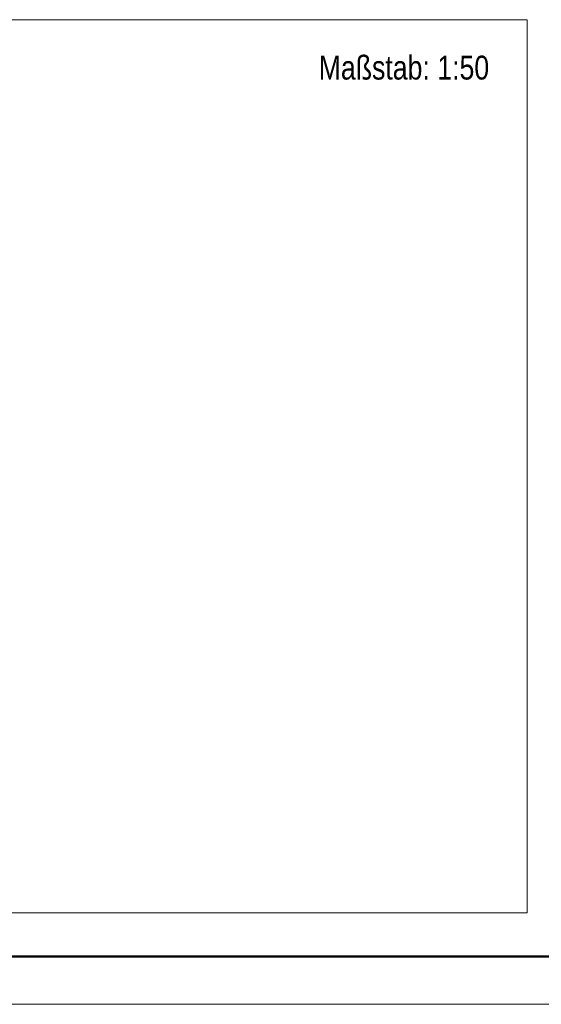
# Model space of a CAD drawing. Extents: x 244 to 994, y 7 to 427.
# Tile 18 of 35: x 610 to 665, y 7 to 110. Entities that reach past the tile are written whole.
import ezdxf

# ---------------------------------------------------------------- set-up
doc = ezdxf.new("R2010")
doc.units = 0
doc.linetypes.add('AUSGEZOGEN', pattern=[0])
doc.layers.get('0').update_dxf_attribs({"lineweight": 5})
doc.layers.add('_3d_View_', color=7, linetype='Continuous')
doc.layers.add('iwb_Kopf', color=7, linetype='Continuous', lineweight=35)
doc.layers.add('iwb_Rahmen', color=7, linetype='Continuous', lineweight=50)
doc.styles.add('Arial', font='arial.ttf')

# ---------------------------------------------------------------- blocks, each defined once
blk = doc.blocks.new('3D-Ansicht-Rahmen-A05LE0N7BH', base_point=(484.49, 16.38))
at = {"color": 0, "linetype": 'ByBlock', "lineweight": -2, "ltscale": 0.13}
for p, q in [((484.49, 109.9), (663.07, 109.9)), ((663.07, 109.9), (663.07, 16.38)), ((663.07, 16.38), (484.49, 16.38))]:
    blk.add_line(p, q, dxfattribs=at)

msp = doc.modelspace()

# ---------------------------------------------------------------- linework, layer by layer
at = {"layer": 'iwb_Rahmen', "ltscale": 0.5}
msp.add_line((254.07, 11.8), (805.04, 11.8), dxfattribs=at)
at = {"layer": 'iwb_Rahmen', "color": 8, "lineweight": 18, "ltscale": 0.18, "true_color": 0x808080}
msp.add_line((994.07, 6.8), (244.07, 6.8), dxfattribs=at)

# ---------------------------------------------------------------- block references
at = {"layer": '_3d_View_', "color": 7, "linetype": 'Continuous', "lineweight": 13}
msp.add_blockref('3D-Ansicht-Rahmen-A05LE0N7BH', (484.49, 16.38), dxfattribs=at)

# ---------------------------------------------------------------- texts
at = {"layer": 'iwb_Kopf', "color": 7, "linetype": 'AUSGEZOGEN', "lineweight": 18, "ltscale": 0.18, "true_color": 0xffffff, "style": 'Arial', "width": 0.8}
msp.add_text('Maßstab: 1:50', height=2.5, dxfattribs=at).set_placement((641.24, 103.63))

doc.saveas('drawing.dxf')
